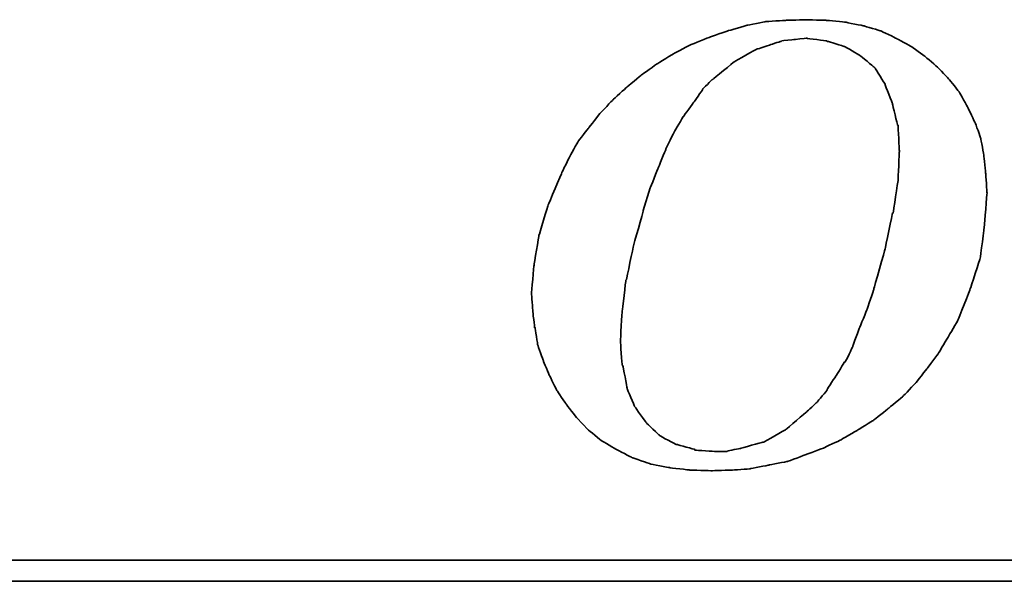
# Model space of a CAD drawing. Header units: millimetres. Extents: x 725 to 1032, y 320 to 423.
# Tile 34 of 52: x 948.18 to 955.22, y 348.74 to 352.76. Entities that reach past the tile are written whole.
import ezdxf

# ---------------------------------------------------------------- set-up
doc = ezdxf.new("R2010")
doc.units = ezdxf.units.MM
doc.header["$LTSCALE"] = 0.15
doc.layers.add('DIM', color=4, linetype='CONTINUOUS')
doc.layers.add('layer 1', color=7, linetype='CONTINUOUS')

# ---------------------------------------------------------------- blocks, each defined once
blk = doc.blocks.new('TBI MOTION logo(完整正式版)')
at = {"layer": 'layer 1', "color": 22, "lineweight": 35}
for points, knots in [([(-11.34375, -6.98375), (-11.34375, -6.98375), (-10.91375, -7.43875), (-10.91375, -7.43875), (-10.91375, -7.43875), (-10.91375, -7.43875), (-10.38625, -7.87125), (-10.38625, -7.87125), (-10.38625, -7.87125), (-10.38625, -7.87125), (-9.81125, -8.20375), (-9.81125, -8.20375), (-9.81125, -8.20375), (-9.81125, -8.20375), (-9.21125, -8.51875), (-9.21125, -8.51875), (-9.21125, -8.51875), (-9.21125, -8.51875), (-8.51625, -8.75875), (-8.51625, -8.75875), (-8.51625, -8.75875), (-8.51625, -8.75875), (-7.77125, -8.90375), (-7.77125, -8.90375), (-7.77125, -8.90375), (-7.77125, -8.90375), (-6.97875, -8.99875), (-6.97875, -8.99875), (-6.97875, -8.99875), (-6.97875, -8.99875), (-6.14125, -9.02375), (-6.14125, -9.02375), (-6.14125, -9.02375), (-6.14125, -9.02375), (-5.37125, -8.99875), (-5.37125, -8.99875), (-5.37125, -8.99875), (-5.37125, -8.99875), (-4.65375, -8.94875), (-4.65375, -8.94875), (-4.65375, -8.94875), (-4.65375, -8.94875), (-3.93375, -8.80625), (-3.93375, -8.80625), (-3.93375, -8.80625), (-3.93375, -8.80625), (-3.21375, -8.66375), (-3.21375, -8.66375), (-3.21375, -8.66375), (-3.21375, -8.66375), (-2.49375, -8.39875), (-2.49375, -8.39875), (-2.49375, -8.39875), (-2.49375, -8.39875), (-1.79875, -8.13375), (-1.79875, -8.13375), (-1.79875, -8.13375), (-1.79875, -8.13375), (-1.17375, -7.84375), (-1.17375, -7.84375), (-1.17375, -7.84375), (-1.17375, -7.84375), (-0.52375, -7.46375), (-0.52375, -7.46375), (-0.52375, -7.46375), (-0.52375, -7.46375), (0.10124, -7.07875), (0.10124, -7.07875), (0.10124, -7.07875), (0.10124, -7.07875), (0.67625, -6.62375), (0.67625, -6.62375), (0.67625, -6.62375), (0.67625, -6.62375), (1.24874, -6.14375), (1.24874, -6.14375), (1.24874, -6.14375), (1.24874, -6.14375), (1.72874, -5.64125), (1.72874, -5.64125), (1.72874, -5.64125), (1.72874, -5.64125), (2.18624, -5.06375), (2.18624, -5.06375), (2.18624, -5.06375), (2.18624, -5.06375), (2.61625, -4.48874), (2.61625, -4.48874), (2.61625, -4.48874), (2.61625, -4.48874), (3.00125, -3.83874), (3.00125, -3.83874), (3.00125, -3.83874), (3.00125, -3.83874), (3.36124, -3.21374), (3.36124, -3.21374), (3.36124, -3.21374), (3.36124, -3.21374), (3.84374, -1.99125), (3.84374, -1.99125), (3.84374, -1.99125), (3.84374, -1.99125), (4.22625, -0.81875), (4.22625, -0.81875), (4.22625, -0.81875), (4.22625, -0.81875), (4.39125, 0.45624), (4.39125, 0.45624), (4.39125, 0.45624), (4.39125, 0.45624), (4.48874, 1.70124), (4.48874, 1.70124), (4.48874, 1.70124), (4.48874, 1.70124), (4.43874, 2.44625), (4.43874, 2.44625), (4.43874, 2.44625), (4.43874, 2.44625), (4.36874, 3.14125), (4.36874, 3.14125), (4.36874, 3.14125), (4.36874, 3.14125), (4.25125, 3.81125), (4.25125, 3.81125), (4.25125, 3.81125), (4.25125, 3.81125), (4.03124, 4.41125), (4.03124, 4.41125), (4.03124, 4.41125), (4.03124, 4.41125), (3.74374, 5.01125), (3.74374, 5.01125), (3.74374, 5.01125), (3.74374, 5.01125), (3.43124, 5.58875), (3.43124, 5.58875), (3.43124, 5.58875), (3.43124, 5.58875), (3.02625, 6.09125), (3.02625, 6.09125), (3.02625, 6.09125), (3.02625, 6.09125), (2.59374, 6.54875), (2.59374, 6.54875), (2.59374, 6.54875), (2.59374, 6.54875), (2.09124, 6.98125), (2.09124, 6.98125), (2.09124, 6.98125), (2.09124, 6.98125), (1.56124, 7.36625), (1.56124, 7.36625), (1.56124, 7.36625), (1.56124, 7.36625), (0.98624, 7.67625), (0.98624, 7.67625), (0.98624, 7.67625), (0.98624, 7.67625), (0.38624, 7.96375), (0.38624, 7.96375), (0.38624, 7.96375), (0.38624, 7.96375), (-0.25875, 8.15625), (-0.25875, 8.15625), (-0.25875, 8.15625), (-0.25875, 8.15625), (-0.98125, 8.30125), (-0.98125, 8.30125), (-0.98125, 8.30125), (-0.98125, 8.30125), (-1.70124, 8.37125), (-1.70124, 8.37125), (-1.70124, 8.37125), (-1.70124, 8.37125), (-2.49375, 8.39624), (-2.49375, 8.39624), (-2.49375, 8.39624), (-2.49375, 8.39624), (-3.28625, 8.37125), (-3.28625, 8.37125), (-3.28625, 8.37125), (-3.28625, 8.37125), (-4.05125, 8.32125), (-4.05125, 8.32125), (-4.05125, 8.32125), (-4.05125, 8.32125), (-4.77375, 8.18125), (-4.77375, 8.18125), (-4.77375, 8.18125), (-4.77375, 8.18125), (-5.51625, 7.96375), (-5.51625, 7.96375), (-5.51625, 7.96375), (-5.51625, 7.96375), (-6.21125, 7.72625), (-6.21125, 7.72625), (-6.21125, 7.72625), (-6.21125, 7.72625), (-6.92875, 7.43625), (-6.92875, 7.43625), (-6.92875, 7.43625), (-6.92875, 7.43625), (-7.57875, 7.10125), (-7.57875, 7.10125), (-7.57875, 7.10125), (-7.57875, 7.10125), (-8.24875, 6.69125), (-8.24875, 6.69125), (-8.24875, 6.69125), (-8.24875, 6.69125), (-8.84875, 6.26125), (-8.84875, 6.26125), (-8.84875, 6.26125), (-8.84875, 6.26125), (-9.42625, 5.78125), (-9.42625, 5.78125), (-9.42625, 5.78125), (-9.42625, 5.78125), (-9.95375, 5.30125), (-9.95375, 5.30125), (-9.95375, 5.30125), (-9.95375, 5.30125), (-10.43375, 4.79624), (-10.43375, 4.79624), (-10.43375, 4.79624), (-10.43375, 4.79624), (-10.88875, 4.22125), (-10.88875, 4.22125), (-10.88875, 4.22125), (-10.88875, 4.22125), (-11.29875, 3.69375), (-11.29875, 3.69375), (-11.29875, 3.69375), (-11.29875, 3.69375), (-11.63375, 3.09125), (-11.63375, 3.09125), (-11.63375, 3.09125), (-11.63375, 3.09125), (-11.91875, 2.49625), (-11.91875, 2.49625), (-11.91875, 2.49625), (-11.91875, 2.49625), (-12.44875, 1.24625), (-12.44875, 1.24625), (-12.44875, 1.24625), (-12.44875, 1.24625), (-12.80875, 0.06874), (-12.80875, 0.06874), (-12.80875, 0.06874), (-12.80875, 0.06874), (-12.99875, -1.07875), (-12.99875, -1.07875), (-12.99875, -1.07875), (-12.99875, -1.07875), (-13.09375, -2.18375), (-13.09375, -2.18375), (-13.09375, -2.18375), (-13.09375, -2.18375), (-13.04875, -2.85375), (-13.04875, -2.85375), (-13.04875, -2.85375), (-13.04875, -2.85375), (-12.97375, -3.50375), (-12.97375, -3.50375), (-12.97375, -3.50375), (-12.97375, -3.50375), (-12.95375, -3.50375), (-12.95375, -3.50375), (-12.95375, -3.50375), (-12.95375, -3.50375), (-12.85375, -4.17375), (-12.85375, -4.17375), (-12.85375, -4.17375), (-12.85375, -4.17375), (-12.63875, -4.77624), (-12.63875, -4.77624), (-12.63875, -4.77624), (-12.63875, -4.77624), (-12.39875, -5.35125), (-12.39875, -5.35125), (-12.39875, -5.35125), (-12.39875, -5.35125), (-12.11375, -5.92875), (-12.11375, -5.92875), (-12.11375, -5.92875), (-12.11375, -5.92875), (-11.75375, -6.45375), (-11.75375, -6.45375), (-11.75375, -6.45375), (-11.75375, -6.45375), (-11.34375, -6.98375), (-11.34375, -6.98375)], [0, 0, 0, 0, 0.01369863, 0.01369863, 0.01369863, 0.01369864, 0.02739726, 0.02739726, 0.02739726, 0.02739727, 0.04109589, 0.04109589, 0.04109589, 0.0410959, 0.05479452, 0.05479452, 0.05479452, 0.05479453, 0.06849315, 0.06849315, 0.06849315, 0.06849316, 0.08219178, 0.08219178, 0.08219178, 0.08219179, 0.09589041, 0.09589041, 0.09589041, 0.09589042, 0.10958904, 0.10958904, 0.10958904, 0.10958905, 0.12328767, 0.12328767, 0.12328767, 0.12328768, 0.1369863, 0.1369863, 0.1369863, 0.13698631, 0.15068493, 0.15068493, 0.15068493, 0.15068494, 0.16438356, 0.16438356, 0.16438356, 0.16438357, 0.17808219, 0.17808219, 0.17808219, 0.1780822, 0.19178082, 0.19178082, 0.19178082, 0.19178083, 0.20547945, 0.20547945, 0.20547945, 0.20547946, 0.21917808, 0.21917808, 0.21917808, 0.21917809, 0.23287671, 0.23287671, 0.23287671, 0.23287672, 0.24657534, 0.24657534, 0.24657534, 0.24657535, 0.26027397, 0.26027397, 0.26027397, 0.26027398, 0.2739726, 0.2739726, 0.2739726, 0.27397261, 0.28767123, 0.28767123, 0.28767123, 0.28767124, 0.30136986, 0.30136986, 0.30136986, 0.30136987, 0.31506849, 0.31506849, 0.31506849, 0.3150685, 0.32876712, 0.32876712, 0.32876712, 0.32876713, 0.34246575, 0.34246575, 0.34246575, 0.34246576, 0.35616438, 0.35616438, 0.35616438, 0.35616439, 0.36986301, 0.36986301, 0.36986301, 0.36986302, 0.38356164, 0.38356164, 0.38356164, 0.38356165, 0.39726027, 0.39726027, 0.39726027, 0.39726028, 0.4109589, 0.4109589, 0.4109589, 0.41095891, 0.42465753, 0.42465753, 0.42465753, 0.42465754, 0.43835616, 0.43835616, 0.43835616, 0.43835617, 0.45205479, 0.45205479, 0.45205479, 0.4520548, 0.46575342, 0.46575342, 0.46575342, 0.46575343, 0.47945205, 0.47945205, 0.47945205, 0.47945206, 0.49315068, 0.49315068, 0.49315068, 0.49315069, 0.50684932, 0.50684932, 0.50684932, 0.50684933, 0.52054795, 0.52054795, 0.52054795, 0.52054796, 0.53424658, 0.53424658, 0.53424658, 0.53424659, 0.54794521, 0.54794521, 0.54794521, 0.54794522, 0.56164384, 0.56164384, 0.56164384, 0.56164385, 0.57534247, 0.57534247, 0.57534247, 0.57534248, 0.5890411, 0.5890411, 0.5890411, 0.58904111, 0.60273973, 0.60273973, 0.60273973, 0.60273974, 0.61643836, 0.61643836, 0.61643836, 0.61643837, 0.63013699, 0.63013699, 0.63013699, 0.630137, 0.64383562, 0.64383562, 0.64383562, 0.64383563, 0.65753425, 0.65753425, 0.65753425, 0.65753426, 0.67123288, 0.67123288, 0.67123288, 0.67123289, 0.68493151, 0.68493151, 0.68493151, 0.68493152, 0.69863014, 0.69863014, 0.69863014, 0.69863015, 0.71232877, 0.71232877, 0.71232877, 0.71232878, 0.7260274, 0.7260274, 0.7260274, 0.72602741, 0.73972603, 0.73972603, 0.73972603, 0.73972604, 0.75342466, 0.75342466, 0.75342466, 0.75342467, 0.76712329, 0.76712329, 0.76712329, 0.7671233, 0.78082192, 0.78082192, 0.78082192, 0.78082193, 0.79452055, 0.79452055, 0.79452055, 0.79452056, 0.80821918, 0.80821918, 0.80821918, 0.80821919, 0.82191781, 0.82191781, 0.82191781, 0.82191782, 0.83561644, 0.83561644, 0.83561644, 0.83561645, 0.84931507, 0.84931507, 0.84931507, 0.84931508, 0.8630137, 0.8630137, 0.8630137, 0.86301371, 0.87671233, 0.87671233, 0.87671233, 0.87671234, 0.89041096, 0.89041096, 0.89041096, 0.89041097, 0.90410959, 0.90410959, 0.90410959, 0.9041096, 0.91780822, 0.91780822, 0.91780822, 0.91780823, 0.93150685, 0.93150685, 0.93150685, 0.93150686, 0.94520548, 0.94520548, 0.94520548, 0.94520549, 0.95890411, 0.95890411, 0.95890411, 0.95890412, 0.97260274, 0.97260274, 0.97260274, 0.97260275, 0.98630137, 0.98630137, 0.98630137, 0.98630138, 1, 1, 1, 1]), ([(-8.77875, 1.03124), (-8.77875, 1.03124), (-8.51625, 1.89625), (-8.51625, 1.89625), (-8.51625, 1.89625), (-8.51625, 1.89625), (-8.20375, 2.66375), (-8.20375, 2.66375), (-8.20375, 2.66375), (-8.20375, 2.66375), (-7.91625, 3.38125), (-7.91625, 3.38125), (-7.91625, 3.38125), (-7.91625, 3.38125), (-7.91625, 3.40624), (-7.91625, 3.40624), (-7.91625, 3.40624), (-7.91625, 3.40624), (-7.57875, 4.07624), (-7.57875, 4.07624), (-7.57875, 4.07624), (-7.57875, 4.07624), (-7.24375, 4.65125), (-7.24375, 4.65125), (-7.24375, 4.65125), (-7.24375, 4.65125), (-7.21875, 4.65125), (-7.21875, 4.65125), (-7.21875, 4.65125), (-7.21875, 4.65125), (-7.21875, 4.67624), (-7.21875, 4.67624), (-7.21875, 4.67624), (-7.21875, 4.67624), (-6.83625, 5.20375), (-6.83625, 5.20375), (-6.83625, 5.20375), (-6.83625, 5.20375), (-6.49875, 5.68625), (-6.49875, 5.68625), (-6.49875, 5.68625), (-6.49875, 5.68625), (-6.49875, 5.70625), (-6.49875, 5.70625), (-6.49875, 5.70625), (-6.49875, 5.70625), (-6.11625, 6.09125), (-6.11625, 6.09125), (-6.11625, 6.09125), (-6.11625, 6.09125), (-6.09125, 6.09125), (-6.09125, 6.09125), (-6.09125, 6.09125), (-6.09125, 6.09125), (-5.27375, 6.76625), (-5.27375, 6.76625), (-5.27375, 6.76625), (-5.27375, 6.76625), (-5.24875, 6.76625), (-5.24875, 6.76625), (-5.24875, 6.76625), (-5.24875, 6.76625), (-5.24875, 6.78625), (-5.24875, 6.78625), (-5.24875, 6.78625), (-5.24875, 6.78625), (-4.38875, 7.26624), (-4.38875, 7.26624), (-4.38875, 7.26624), (-4.38875, 7.26624), (-4.36125, 7.26624), (-4.36125, 7.26624), (-4.36125, 7.26624), (-4.36125, 7.26624), (-3.93375, 7.41125), (-3.93375, 7.41125), (-3.93375, 7.41125), (-3.93375, 7.41125), (-3.47375, 7.55625), (-3.47375, 7.55625), (-3.47375, 7.55625), (-3.47375, 7.55625), (-3.45375, 7.55625), (-3.45375, 7.55625), (-3.45375, 7.55625), (-3.45375, 7.55625), (-3.42875, 7.58124), (-3.42875, 7.58124), (-3.42875, 7.58124), (-3.42875, 7.58124), (-2.97375, 7.62625), (-2.97375, 7.62625), (-2.97375, 7.62625), (-2.97375, 7.62625), (-2.49375, 7.67625), (-2.49375, 7.67625), (-2.49375, 7.67625), (-2.49375, 7.67625), (-2.46875, 7.67625), (-2.46875, 7.67625), (-2.46875, 7.67625), (-2.46875, 7.67625), (-1.70124, 7.58124), (-1.70124, 7.58124), (-1.70124, 7.58124), (-1.70124, 7.58124), (-1.67875, 7.55625), (-1.67875, 7.55625), (-1.67875, 7.55625), (-1.67875, 7.55625), (-1.65375, 7.55625), (-1.65375, 7.55625), (-1.65375, 7.55625), (-1.65375, 7.55625), (-1.03125, 7.36625), (-1.03125, 7.36625), (-1.03125, 7.36625), (-1.03125, 7.36625), (-1.00625, 7.36625), (-1.00625, 7.36625), (-1.00625, 7.36625), (-1.00625, 7.36625), (-0.43124, 7.02624), (-0.43124, 7.02624), (-0.43124, 7.02624), (-0.43124, 7.02624), (-0.40625, 7.00624), (-0.40625, 7.00624), (-0.40625, 7.00624), (-0.40625, 7.00624), (0.12124, 6.57124), (0.12124, 6.57124), (0.12124, 6.57124), (0.12124, 6.57124), (0.14624, 6.54875), (0.14624, 6.54875), (0.14624, 6.54875), (0.14624, 6.54875), (0.17124, 6.52375), (0.17124, 6.52375), (0.17124, 6.52375), (0.17124, 6.52375), (0.55625, 5.89875), (0.55625, 5.89875), (0.55625, 5.89875), (0.55625, 5.89875), (0.55625, 5.87625), (0.55625, 5.87625), (0.55625, 5.87625), (0.55625, 5.87625), (0.84124, 5.15625), (0.84124, 5.15625), (0.84124, 5.15625), (0.84124, 5.15625), (0.84124, 5.13125), (0.84124, 5.13125), (0.84124, 5.13125), (0.84124, 5.13125), (1.03624, 4.31875), (1.03624, 4.31875), (1.03624, 4.31875), (1.03624, 4.31875), (1.05624, 4.31875), (1.05624, 4.31875), (1.05624, 4.31875), (1.05624, 4.31875), (1.05624, 4.29125), (1.05624, 4.29125), (1.05624, 4.29125), (1.05624, 4.29125), (1.10625, 3.33125), (1.10625, 3.33125), (1.10625, 3.33125), (1.10625, 3.33125), (1.10625, 3.30875), (1.10625, 3.30875), (1.10625, 3.30875), (1.10625, 3.30875), (1.05624, 2.20624), (1.05624, 2.20624), (1.05624, 2.20624), (1.05624, 2.20624), (1.05624, 2.18124), (1.05624, 2.18124), (1.05624, 2.18124), (1.05624, 2.18124), (0.86624, 0.93624), (0.86624, 0.93624), (0.86624, 0.93624), (0.86624, 0.93624), (0.84124, 0.93624), (0.84124, 0.93624), (0.84124, 0.93624), (0.84124, 0.93624), (0.55625, -0.45874), (0.55625, -0.45874), (0.55625, -0.45874), (0.55625, -0.45874), (0.12124, -1.99125), (0.12124, -1.99125), (0.12124, -1.99125), (0.12124, -1.99125), (0.12124, -2.01874), (0.12124, -2.01874), (0.12124, -2.01874), (0.12124, -2.01874), (-0.13874, -2.78375), (-0.13874, -2.78375), (-0.13874, -2.78375), (-0.13874, -2.78375), (-0.43124, -3.50375), (-0.43124, -3.50375), (-0.43124, -3.50375), (-0.43124, -3.50375), (-0.69375, -4.19875), (-0.69375, -4.19875), (-0.69375, -4.19875), (-0.69375, -4.19875), (-0.69375, -4.22375), (-0.69375, -4.22375), (-0.69375, -4.22375), (-0.69375, -4.22375), (-0.98125, -4.82374), (-0.98125, -4.82374), (-0.98125, -4.82374), (-0.98125, -4.82374), (-1.00625, -4.82374), (-1.00625, -4.82374), (-1.00625, -4.82374), (-1.00625, -4.82374), (-1.33875, -5.35125), (-1.33875, -5.35125), (-1.33875, -5.35125), (-1.33875, -5.35125), (-1.67875, -5.87875), (-1.67875, -5.87875), (-1.67875, -5.87875), (-1.67875, -5.87875), (-1.67875, -5.90375), (-1.67875, -5.90375), (-1.67875, -5.90375), (-1.67875, -5.90375), (-2.05875, -6.35875), (-2.05875, -6.35875), (-2.05875, -6.35875), (-2.05875, -6.35875), (-2.08375, -6.38375), (-2.08375, -6.38375), (-2.08375, -6.38375), (-2.08375, -6.38375), (-2.46875, -6.74375), (-2.46875, -6.74375), (-2.46875, -6.74375), (-2.46875, -6.74375), (-3.25875, -7.41625), (-3.25875, -7.41625), (-3.25875, -7.41625), (-3.25875, -7.41625), (-3.28625, -7.43875), (-3.28625, -7.43875), (-3.28625, -7.43875), (-3.28625, -7.43875), (-4.12375, -7.91875), (-4.12375, -7.91875), (-4.12375, -7.91875), (-4.12375, -7.91875), (-4.14875, -7.91875), (-4.14875, -7.91875), (-4.14875, -7.91875), (-4.14875, -7.91875), (-4.17125, -7.91875), (-4.17125, -7.91875), (-4.17125, -7.91875), (-4.17125, -7.91875), (-5.03375, -8.15875), (-5.03375, -8.15875), (-5.03375, -8.15875), (-5.03375, -8.15875), (-5.51625, -8.25625), (-5.51625, -8.25625), (-5.51625, -8.25625), (-5.51625, -8.25625), (-5.54125, -8.27875), (-5.54125, -8.27875), (-5.54125, -8.27875), (-5.54125, -8.27875), (-5.56375, -8.27875), (-5.56375, -8.27875), (-5.56375, -8.27875), (-5.56375, -8.27875), (-5.99625, -8.27875), (-5.99625, -8.27875), (-5.99625, -8.27875), (-5.99625, -8.27875), (-6.76375, -8.23125), (-6.76375, -8.23125), (-6.76375, -8.23125), (-6.76375, -8.23125), (-6.78875, -8.23125), (-6.78875, -8.23125), (-6.78875, -8.23125), (-6.78875, -8.23125), (-6.78875, -8.20375), (-6.78875, -8.20375), (-6.78875, -8.20375), (-6.78875, -8.20375), (-7.45875, -8.01375), (-7.45875, -8.01375), (-7.45875, -8.01375), (-7.45875, -8.01375), (-7.48375, -8.01375), (-7.48375, -8.01375), (-7.48375, -8.01375), (-7.48375, -8.01375), (-7.50875, -8.01375), (-7.50875, -8.01375), (-7.50875, -8.01375), (-7.50875, -8.01375), (-8.13125, -7.67875), (-8.13125, -7.67875), (-8.13125, -7.67875), (-8.13125, -7.67875), (-8.15625, -7.65375), (-8.15625, -7.65375), (-8.15625, -7.65375), (-8.15625, -7.65375), (-8.65875, -7.17375), (-8.65875, -7.17375), (-8.65875, -7.17375), (-8.65875, -7.17375), (-8.68375, -7.14875), (-8.68375, -7.14875), (-8.68375, -7.14875), (-8.68375, -7.14875), (-9.08875, -6.57375), (-9.08875, -6.57375), (-9.08875, -6.57375), (-9.08875, -6.57375), (-9.11375, -6.54875), (-9.11375, -6.54875), (-9.11375, -6.54875), (-9.11375, -6.54875), (-9.11375, -6.52875), (-9.11375, -6.52875), (-9.11375, -6.52875), (-9.11375, -6.52875), (-9.40375, -5.85375), (-9.40375, -5.85375), (-9.40375, -5.85375), (-9.40375, -5.85375), (-9.40375, -5.82875), (-9.40375, -5.82875), (-9.40375, -5.82875), (-9.40375, -5.82875), (-9.56875, -4.96875), (-9.56875, -4.96875), (-9.56875, -4.96875), (-9.56875, -4.96875), (-9.59375, -4.94375), (-9.59375, -4.94375), (-9.59375, -4.94375), (-9.59375, -4.94375), (-9.66375, -4.03375), (-9.66375, -4.03375), (-9.66375, -4.03375), (-9.66375, -4.03375), (-9.66375, -4.00875), (-9.66375, -4.00875), (-9.66375, -4.00875), (-9.66375, -4.00875), (-9.59375, -2.85375), (-9.59375, -2.85375), (-9.59375, -2.85375), (-9.59375, -2.85375), (-9.45125, -1.65875), (-9.45125, -1.65875), (-9.45125, -1.65875), (-9.45125, -1.65875), (-9.42625, -1.63375), (-9.42625, -1.63375), (-9.42625, -1.63375), (-9.42625, -1.63375), (-9.16125, -0.33875), (-9.16125, -0.33875), (-9.16125, -0.33875), (-9.16125, -0.33875), (-8.77875, 1.00624), (-8.77875, 1.00624), (-8.77875, 1.00624), (-8.77875, 1.00624), (-8.77875, 1.03124), (-8.77875, 1.03124)], [0, 0, 0, 0, 0.01020408, 0.01020408, 0.01020408, 0.01020409, 0.02040816, 0.02040816, 0.02040816, 0.02040817, 0.03061224, 0.03061224, 0.03061224, 0.03061225, 0.04081633, 0.04081633, 0.04081633, 0.04081634, 0.05102041, 0.05102041, 0.05102041, 0.05102042, 0.06122449, 0.06122449, 0.06122449, 0.0612245, 0.07142857, 0.07142857, 0.07142857, 0.07142858, 0.08163265, 0.08163265, 0.08163265, 0.08163266, 0.09183673, 0.09183673, 0.09183673, 0.09183674, 0.10204082, 0.10204082, 0.10204082, 0.10204083, 0.1122449, 0.1122449, 0.1122449, 0.11224491, 0.12244898, 0.12244898, 0.12244898, 0.12244899, 0.13265306, 0.13265306, 0.13265306, 0.13265307, 0.14285714, 0.14285714, 0.14285714, 0.14285715, 0.15306122, 0.15306122, 0.15306122, 0.15306123, 0.16326531, 0.16326531, 0.16326531, 0.16326532, 0.17346939, 0.17346939, 0.17346939, 0.1734694, 0.18367347, 0.18367347, 0.18367347, 0.18367348, 0.19387755, 0.19387755, 0.19387755, 0.19387756, 0.20408163, 0.20408163, 0.20408163, 0.20408164, 0.21428571, 0.21428571, 0.21428571, 0.21428572, 0.2244898, 0.2244898, 0.2244898, 0.22448981, 0.23469388, 0.23469388, 0.23469388, 0.23469389, 0.24489796, 0.24489796, 0.24489796, 0.24489797, 0.25510204, 0.25510204, 0.25510204, 0.25510205, 0.26530612, 0.26530612, 0.26530612, 0.26530613, 0.2755102, 0.2755102, 0.2755102, 0.27551021, 0.28571429, 0.28571429, 0.28571429, 0.2857143, 0.29591837, 0.29591837, 0.29591837, 0.29591838, 0.30612245, 0.30612245, 0.30612245, 0.30612246, 0.31632653, 0.31632653, 0.31632653, 0.31632654, 0.32653061, 0.32653061, 0.32653061, 0.32653062, 0.33673469, 0.33673469, 0.33673469, 0.3367347, 0.34693878, 0.34693878, 0.34693878, 0.34693879, 0.35714286, 0.35714286, 0.35714286, 0.35714287, 0.36734694, 0.36734694, 0.36734694, 0.36734695, 0.37755102, 0.37755102, 0.37755102, 0.37755103, 0.3877551, 0.3877551, 0.3877551, 0.38775511, 0.39795918, 0.39795918, 0.39795918, 0.39795919, 0.40816327, 0.40816327, 0.40816327, 0.40816328, 0.41836735, 0.41836735, 0.41836735, 0.41836736, 0.42857143, 0.42857143, 0.42857143, 0.42857144, 0.43877551, 0.43877551, 0.43877551, 0.43877552, 0.44897959, 0.44897959, 0.44897959, 0.4489796, 0.45918367, 0.45918367, 0.45918367, 0.45918368, 0.46938776, 0.46938776, 0.46938776, 0.46938777, 0.47959184, 0.47959184, 0.47959184, 0.47959185, 0.48979592, 0.48979592, 0.48979592, 0.48979593, 0.5, 0.5, 0.5, 0.50000001, 0.51020408, 0.51020408, 0.51020408, 0.51020409, 0.52040816, 0.52040816, 0.52040816, 0.52040817, 0.53061224, 0.53061224, 0.53061224, 0.53061225, 0.54081633, 0.54081633, 0.54081633, 0.54081634, 0.55102041, 0.55102041, 0.55102041, 0.55102042, 0.56122449, 0.56122449, 0.56122449, 0.5612245, 0.57142857, 0.57142857, 0.57142857, 0.57142858, 0.58163265, 0.58163265, 0.58163265, 0.58163266, 0.59183673, 0.59183673, 0.59183673, 0.59183674, 0.60204082, 0.60204082, 0.60204082, 0.60204083, 0.6122449, 0.6122449, 0.6122449, 0.61224491, 0.62244898, 0.62244898, 0.62244898, 0.62244899, 0.63265306, 0.63265306, 0.63265306, 0.63265307, 0.64285714, 0.64285714, 0.64285714, 0.64285715, 0.65306122, 0.65306122, 0.65306122, 0.65306123, 0.66326531, 0.66326531, 0.66326531, 0.66326532, 0.67346939, 0.67346939, 0.67346939, 0.6734694, 0.68367347, 0.68367347, 0.68367347, 0.68367348, 0.69387755, 0.69387755, 0.69387755, 0.69387756, 0.70408163, 0.70408163, 0.70408163, 0.70408164, 0.71428571, 0.71428571, 0.71428571, 0.71428572, 0.7244898, 0.7244898, 0.7244898, 0.72448981, 0.73469388, 0.73469388, 0.73469388, 0.73469389, 0.74489796, 0.74489796, 0.74489796, 0.74489797, 0.75510204, 0.75510204, 0.75510204, 0.75510205, 0.76530612, 0.76530612, 0.76530612, 0.76530613, 0.7755102, 0.7755102, 0.7755102, 0.77551021, 0.78571429, 0.78571429, 0.78571429, 0.7857143, 0.79591837, 0.79591837, 0.79591837, 0.79591838, 0.80612245, 0.80612245, 0.80612245, 0.80612246, 0.81632653, 0.81632653, 0.81632653, 0.81632654, 0.82653061, 0.82653061, 0.82653061, 0.82653062, 0.83673469, 0.83673469, 0.83673469, 0.8367347, 0.84693878, 0.84693878, 0.84693878, 0.84693879, 0.85714286, 0.85714286, 0.85714286, 0.85714287, 0.86734694, 0.86734694, 0.86734694, 0.86734695, 0.87755102, 0.87755102, 0.87755102, 0.87755103, 0.8877551, 0.8877551, 0.8877551, 0.88775511, 0.89795918, 0.89795918, 0.89795918, 0.89795919, 0.90816327, 0.90816327, 0.90816327, 0.90816328, 0.91836735, 0.91836735, 0.91836735, 0.91836736, 0.92857143, 0.92857143, 0.92857143, 0.92857144, 0.93877551, 0.93877551, 0.93877551, 0.93877552, 0.94897959, 0.94897959, 0.94897959, 0.9489796, 0.95918367, 0.95918367, 0.95918367, 0.95918368, 0.96938776, 0.96938776, 0.96938776, 0.96938777, 0.97959184, 0.97959184, 0.97959184, 0.97959185, 0.98979592, 0.98979592, 0.98979592, 0.98979593, 1, 1, 1, 1]), ([(75.90875, -9.47875), (75.90875, -9.47875), (75.90875, -12.28625), (75.90875, -12.28625), (75.90875, -12.28625), (75.90875, -12.28625), (75.90875, -12.47875), (75.90875, -12.47875), (75.90875, -12.47875), (75.90875, -12.47875), (75.71625, -12.47875), (75.71625, -12.47875), (75.71625, -12.47875), (75.71625, -12.47875), (-88.32875, -12.47875), (-88.32875, -12.47875), (-88.32875, -12.47875), (-88.32875, -12.47875), (-88.32875, -13.29375), (-88.32875, -13.29375), (-88.32875, -13.29375), (-88.32875, -13.29375), (82.89125, -13.29375), (82.89125, -13.29375), (82.89125, -13.29375), (82.89125, -13.29375), (75.90875, -9.47875), (75.90875, -9.47875)], [0, 0, 0, 0, 0.14285714, 0.14285714, 0.14285714, 0.14285715, 0.28571429, 0.28571429, 0.28571429, 0.2857143, 0.42857143, 0.42857143, 0.42857143, 0.42857144, 0.57142857, 0.57142857, 0.57142857, 0.57142858, 0.71428571, 0.71428571, 0.71428571, 0.71428572, 0.85714286, 0.85714286, 0.85714286, 0.85714287, 1, 1, 1, 1])]:
    blk.add_open_spline(points, degree=3, knots=knots, dxfattribs=at)

msp = doc.modelspace()

# ---------------------------------------------------------------- block references
at = {"layer": 'DIM', "color": 7, "xscale": 0.1852549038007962, "yscale": 0.1852549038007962, "zscale": 0.1852549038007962}
msp.add_blockref('TBI MOTION logo(完整正式版)', (954.262, 351.2), dxfattribs=at)

doc.saveas('drawing.dxf')
